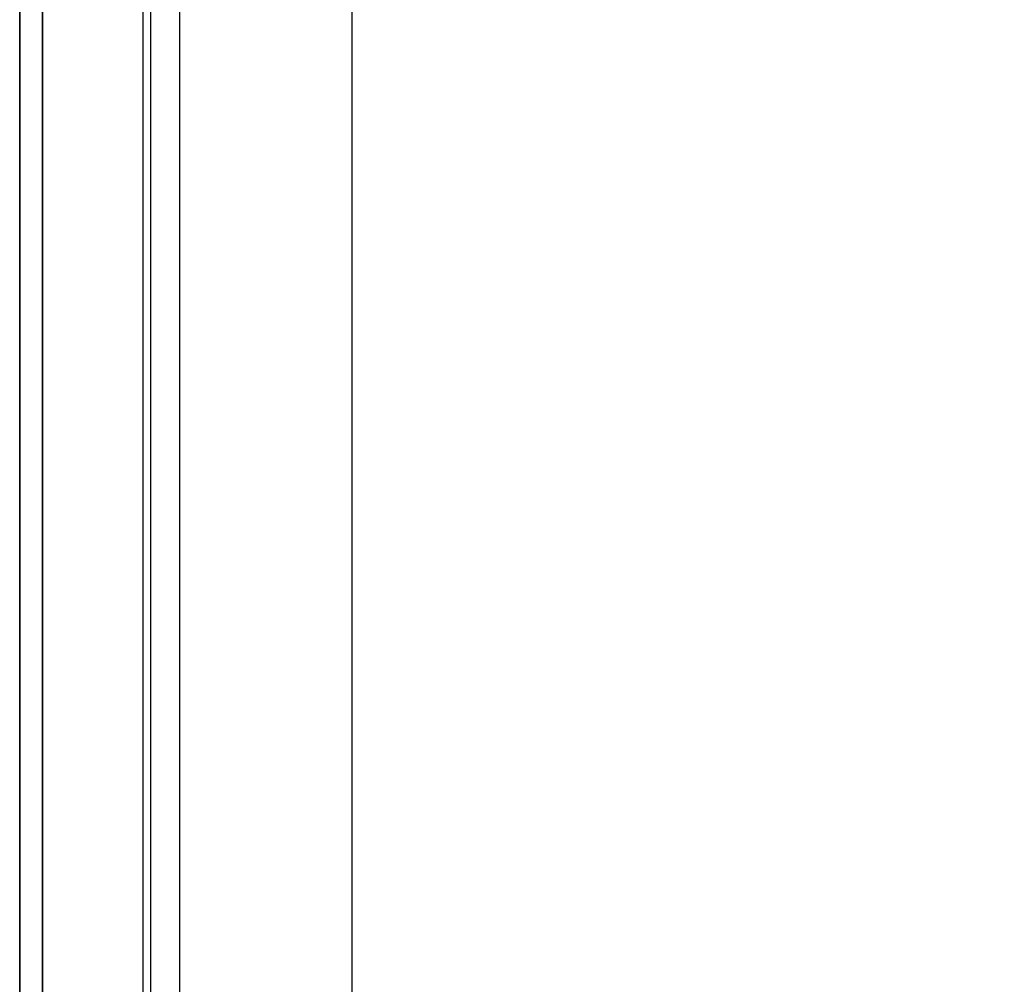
# Model space of a CAD drawing. Header units: millimetres. Extents: x 373037 to 682063, y 76092 to 274210.
# Tile 163 of 256: x 655037 to 655252, y 265256 to 265467. Entities that reach past the tile are written whole.
import ezdxf

# ---------------------------------------------------------------- set-up
doc = ezdxf.new("R2010")
doc.units = ezdxf.units.MM
doc.header["$LTSCALE"] = 100
doc.linetypes.add('ČÁRKOVANÁ', pattern=[19.05, 12.7, -6.35])
doc.layers.add('PUDORYS', color=253, linetype='CONTINUOUS')

msp = doc.modelspace()

# ---------------------------------------------------------------- linework, layer by layer
at = {"layer": 'PUDORYS', "color": 252, "ltscale": 15, "true_color": 0x939598}
for points in [[(655036.64, 249592.15), (681616.64, 249592.15), (681616.64, 273272.15), (655036.64, 273272.15)], [(681611.64, 273267.15), (655041.64, 273267.15), (655041.64, 249597.15), (681611.64, 249597.15)], [(655063.64, 249619.15), (681589.64, 249619.15), (681589.64, 273245.15), (655063.64, 273245.15)], [(681581.64, 273237.15), (655071.64, 273237.15), (655071.64, 249627.15), (681581.64, 249627.15)], [(655065.38, 265107.83), (655065.38, 265576.49), (655109.38, 265576.49), (655109.38, 265107.83)]]:
    msp.add_lwpolyline(points, close=True, dxfattribs=at)
at = {"layer": 'PUDORYS', "color": 252, "linetype": 'ČÁRKOVANÁ', "ltscale": 5, "true_color": 0x939598}
for points in [[(681606.64, 249602.15), (655036.64, 249602.15), (655036.64, 273272.15), (681606.64, 273272.15)], [(681611.64, 249597.15), (655041.64, 249597.15), (655041.64, 273267.15), (681611.64, 273267.15)]]:
    msp.add_lwpolyline(points, close=True, dxfattribs=at)
at = {"layer": 'PUDORYS', "color": 252, "true_color": 0x939598}
msp.add_lwpolyline([(655065.38, 265188.8), (655065.38, 265576.49), (655109.38, 265576.49), (655109.38, 265188.8), (655109.38, 265107.83), (655065.38, 265107.83)], close=True, dxfattribs=at)

doc.saveas('drawing.dxf')
